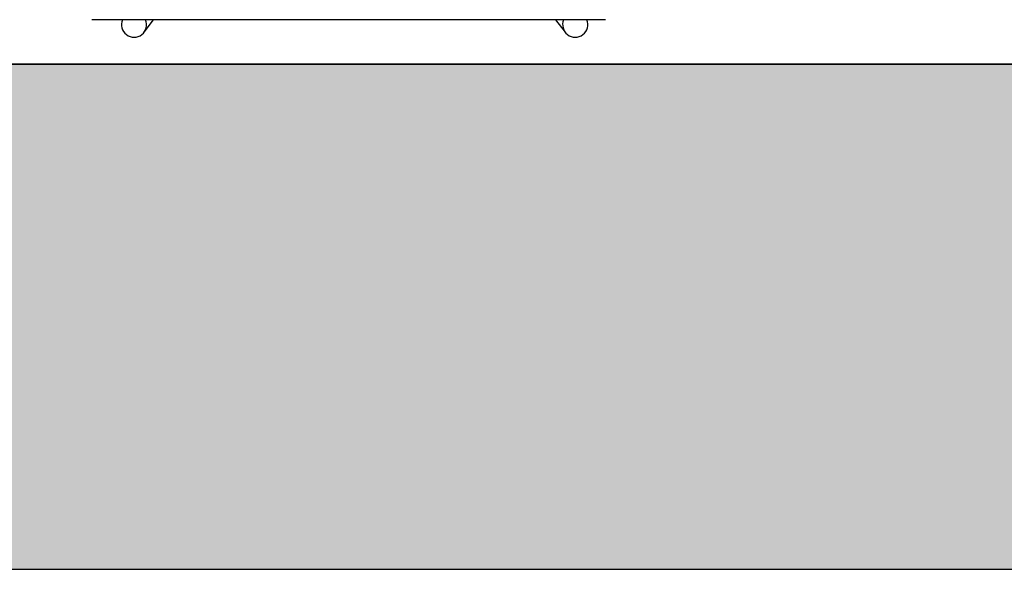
# Model space of a CAD drawing. Header units: metres. Extents: x -1 to 444, y -6 to 31.
# Tile 27 of 76: x 417.832 to 418.612, y 12.841 to 13.276. Entities that reach past the tile are written whole.
import ezdxf

# ---------------------------------------------------------------- set-up
doc = ezdxf.new("R2010")
doc.units = ezdxf.units.M
doc.linetypes.add('CONTINUA', pattern=[0])
for name, color, linetype, lineweight in [('3D PA MURS', 7, 'CONTINUA', 25), ('PA LOCALS', 7, 'CONTINUA', 25), ('PA MOBLES', 7, 'CONTINUA', 25)]:
    doc.layers.add(name, color=color, linetype=linetype, lineweight=lineweight)

msp = doc.modelspace()

# ---------------------------------------------------------------- hatches: boundary and pattern name
at = {"layer": '3D PA MURS', "linetype": 'CONTINUA', "lineweight": 18, "true_color": 0xa0a0a0, "transparency": 33554687}
msp.add_hatch(color=253, dxfattribs=at).paths.add_polyline_path([(397.68731, 12.84061), (423.65748, 12.84061), (423.74038, 13.24061), (397.76645, 13.24061)])

# ---------------------------------------------------------------- linework, layer by layer
at = {"layer": '3D PA MURS', "color": 7, "linetype": 'CONTINUA', "lineweight": 25, "transparency": 33554687}
for p, q in [((421.24693, 13.24061), (416.48201, 13.24061)), ((397.76645, 12.84061), (423.65748, 12.84061))]:
    msp.add_line(p, q, dxfattribs=at)
at = {"layer": 'PA LOCALS', "color": 7, "linetype": 'CONTINUA', "lineweight": 25, "transparency": 33554687}
msp.add_line((416.48201, 13.24061), (421.24693, 13.24061), dxfattribs=at)
at = {"layer": 'PA MOBLES', "color": 180, "transparency": 33554687}
for p, q in [((418.296, 13.27573), (417.88908, 13.27573)), ((417.93052, 13.26578), (417.93808, 13.27573)), ((418.25638, 13.27573), (418.26394, 13.26578))]:
    msp.add_line(p, q, dxfattribs=at)
for centre, major_axis, start_param, end_param in [((417.92256, 13.27183), (-0.00796, 0.00605), 0.250094, 4.196569), ((418.2719, 13.27183), (0.00796, 0.00605), 2.086617, 6.033091)]:
    msp.add_ellipse(centre, major_axis=major_axis, ratio=0.993992, start_param=start_param, end_param=end_param, dxfattribs=at)

doc.saveas('drawing.dxf')
